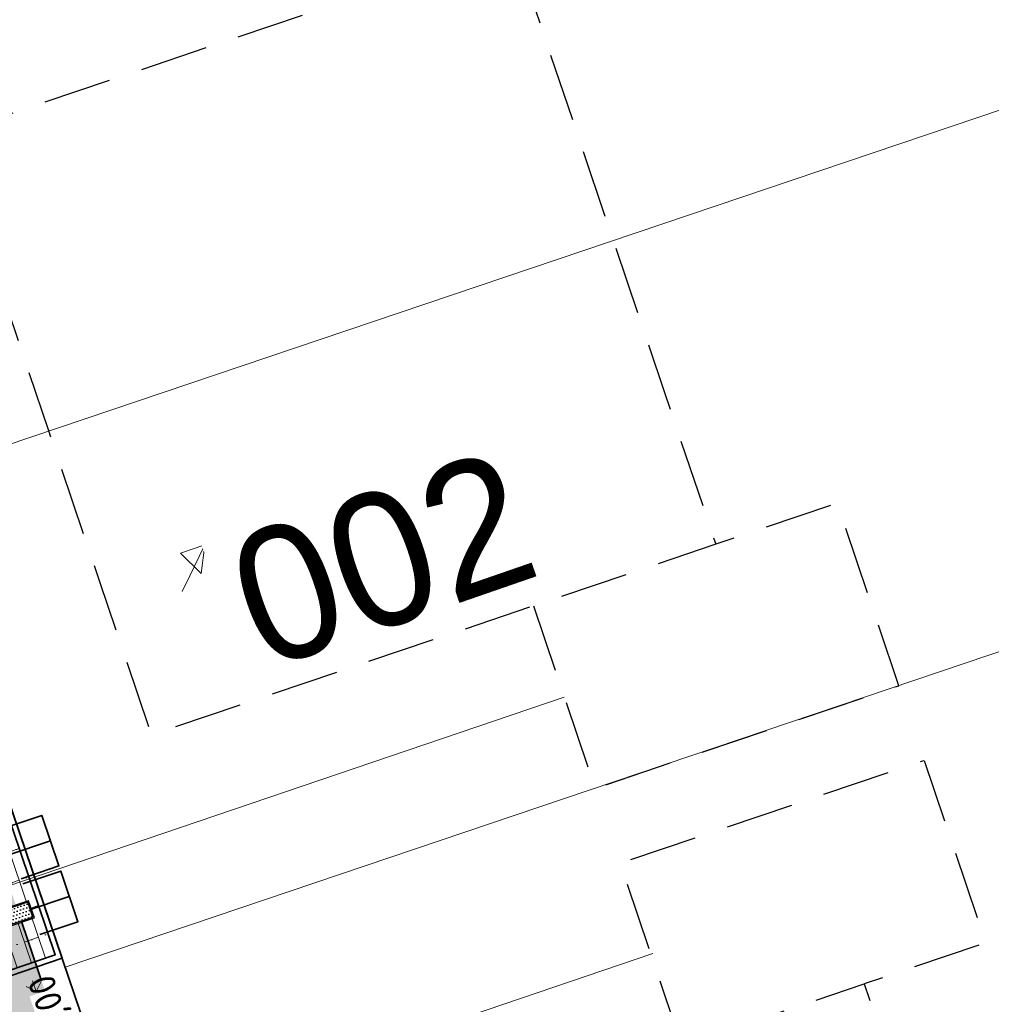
# Model space of a CAD drawing. Header units: metres. Extents: x 264779 to 275389, y 575281 to 580396.
# Tile 57 of 174: x 265297 to 265316, y 576984 to 577003. Entities that reach past the tile are written whole.
import ezdxf
from ezdxf.enums import TextEntityAlignment as Align

# ---------------------------------------------------------------- set-up
doc = ezdxf.new("R2018")
doc.units = ezdxf.units.M
doc.set_wipeout_variables(frame=1)
for name, pattern in [('B-WE-RI-HWA_HUISAANSLUITING_PVC_160-G', [20, 6.5, -1.5, 2.5, -1.5, 2.5, -1.5, 2.5, -1.5]), ('B-WE-VH-KANTOPSLUITING_OPSLUITBAND_[AFMETINGEN1]-G', [10, 5.5, -0.875, 0, -0.875, 1, -0.875, 0, -0.875]), ('DASHED', [19.05, 12.7, -6.35])]:
    doc.linetypes.add(name, pattern=pattern)
for name, color, linetype, lineweight in [('B-ME-MO-PEILBUIS-S', 252, 'Continuous', 18), ('N-WE-GW-BERM-G', 90, 'Continuous', 35), ('N-WE-KL-TRACE-A', 7, 'Continuous', 25), ('N-WE-KL-TRACE-G', 7, 'DASHED', 35), ('N-WE-VH-KANTOPSLUITING_OPSLUITBAND_100x200-G', 60, 'B-WE-VH-KANTOPSLUITING_OPSLUITBAND_[AFMETINGEN1]-G', 35), ('N-WE-VH-VERHARDING_STRAATBAKSTEEN_DIKFORMAAT_HALF-G', 40, 'Continuous', 35), ('N-XX-AL-HOOGTELABEL-T25-M', 7, 'Continuous', 25), ('T-WE-GR-TOEKOMSTIG-G', 3, 'DASHED', 25)]:
    doc.layers.add(name, color=color, linetype=linetype, lineweight=lineweight)
for name, color, linetype, lineweight, true_color in [('N-BH-KG-GRENS_PERCEEL-G', 160, 'KG-PERCEEL', 18, 0x003fff), ('N-GV-GR-GRAS_BERMKRUIDENMENGSEL-A', 7, 'Continuous', 18, 0x00a500), ('N-OI-RI-DWA_HUISAANSLUITING_PVC_160-G', 20, 'B-WE-RI-DWA_HUISAANSLUITING_PVC_160-G', 35, 0xff3f00), ('N-OI-RI-HWA_HUISAANSLUITING_PVC_160-G', 150, 'B-WE-RI-HWA_HUISAANSLUITING_PVC_160-G', 35, 0x007fff), ('N-OI-RI-HWA_HULPSTUK-S', 150, 'Continuous', 25, 0x007fff), ('N-WE-RI-DWA_AFDEKKAP-G', 20, 'Continuous', 35, 0xff3f00), ('N-WE-RI-HWA_AFDEKKAP-G', 150, 'Continuous', 35, 0x007fff), ('N-WE-VH-VERHARDING_STRAATBAKSTEEN_DIKFORMAAT_HALF_PAARS-BRUIN-A', 7, 'Continuous', 18, 0x66332b), ('N-WE-VH-VERHARDING_STRAATBAKSTEEN_DIKFORMAAT_KEPER-ROOD-PAARS-A', 7, 'Continuous', 18, 0xa45729)]:
    doc.layers.add(name, color=color, linetype=linetype, lineweight=lineweight, true_color=true_color)
doc.layers.add('X-XX-AL-HULPLAAG-G', color=6, linetype='Continuous', lineweight=18, plot=False)
doc.styles.add('NLCS-ISO-M1000-T25', font='NLCS-ISO.ttf', dxfattribs={"height": 2.5})
doc.styles.get("Standard").update_dxf_attribs({"font": 'arial.ttf'})
doc.linetypes.add('B-WE-RI-DWA_HUISAANSLUITING_PVC_160-G', pattern='A,2.5,-1,[160,NLCS.shx,S=0.25,R=0,X=0,Y=0],-1.5,[160,NLCS.shx,S=0.25,R=0,X=0,Y=0],-1.5,[160,NLCS.shx,S=0.25,R=0,X=0,Y=0],-1,2.5', length=10)
doc.linetypes.add('KG-PERCEEL', pattern='A,2.75,-1,["P",Standard,S=0.9,R=0,X=-0.5,Y=-0.45],-1,2.75,-1,[5,NLCS.shx,S=0.375,R=0,X=0,Y=0],-1', length=9.5)

# ---------------------------------------------------------------- blocks, each defined once
blk = doc.blocks.new('Gedrukte peilbuis minifilter nog niet uitgevoerd')
at = {"flags": 128}
for points in [[(1.061, 2.273), (2.227, 3.44)], [(2.227, 3.44), (4.327, 3.44)], [(1.061, 2.273), (-1.061, 0.152)], [(-2.227, -1.015), (-1.061, 0.152)]]:
    blk.add_lwpolyline(points, dxfattribs=at)
blk.add_lwpolyline([(1.212, 2.425), (-1.212, 2.425), (0, 0)], close=True, dxfattribs=at)
at = {"lineweight": 30, "flags": 104}
blk.add_attdef('01', text='', height=1.8, dxfattribs=at).set_placement((2.492, 2.004), align=Align.TOP_LEFT)
blk = doc.blocks.new('*U174')
at = {"ltscale": 0.99999}
blk.add_wipeout([(-1.125, 0.75), (1.125, 0.75), (1.125, -0.75), (-1.125, -0.75)], dxfattribs=at)
h = blk.add_hatch(color=256, dxfattribs=at)
h.paths.add_polyline_path([(1.125, 0.75), (-1.125, 0.75), (-1.125, -0.75), (1.125, -0.75)])
h.paths.add_polyline_path([(1.025, 0.65), (1.025, -0.65), (-1.025, -0.65), (-1.025, 0.65)], flags=16)
h = blk.add_hatch(dxfattribs=at)
h.set_pattern_fill('DOTS', color=256, scale=0.175, style=0)
h.set_pattern_definition([(0, (-0.975, -0.6), (0.138906, 0.277813), [0, -0.277813])])
h.paths.add_polyline_path([(-1.025, -0.65), (1.025, -0.65), (1.025, 0.65), (-1.025, 0.65)])
at = {"ltscale": 0.99999, "flags": 128}
for points in [[(-1.125, -0.75), (1.125, -0.75), (1.125, 0.75), (-1.125, 0.75)], [(-1.025, -0.65), (1.025, -0.65), (1.025, 0.65), (-1.025, 0.65)], [(-1.025, -0.65), (1.025, -0.65), (1.025, 0.65), (-1.025, 0.65)]]:
    blk.add_lwpolyline(points, close=True, dxfattribs=at)

msp = doc.modelspace()

# ---------------------------------------------------------------- hatches: boundary and pattern name
at = {"layer": 'N-GV-GR-GRAS_BERMKRUIDENMENGSEL-A'}
h = msp.add_hatch(dxfattribs=at)
h.set_pattern_fill('AGR-KRUIDEN', color=256, scale=0.5625, pattern_type=2)
h.set_pattern_definition([(109.0885258, (229482.5457, 679358.183), (-1.011904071, 0.491604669), [0.2109375, -1.380052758]), (64.0885258, (229482.5457, 679358.183), (-1.011904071, 0.491604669), [0.2109375, -0.9140625]), (154.0885258, (229482.5457, 679358.183), (-0.491604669, -1.011904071), [0.2109375, -0.9140625])])
h.paths.add_polyline_path([(265296.586, 576982.79), (265295.982, 576984.565), (265298.14, 576985.298), (265298.742, 576983.522)])
at = {"layer": 'N-WE-KL-TRACE-A'}
h = msp.add_hatch(dxfattribs=at)
h.set_pattern_fill('DOTS', color=256, scale=0.5, angle=-0.069)
h.set_pattern_definition([(19.019479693, (53607.36198, 115305.85214), (0.02330677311, 0.175950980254), [0, -0.15875])])
h.paths.add_polyline_path([(265327.755, 576975.274), (265328.284, 576973.732), (265330.649, 576974.544), (265330.811, 576974.071), (265328.447, 576973.259), (265331.026, 576965.75), (265333.39, 576966.562), (265333.553, 576966.089), (265330.715, 576965.115), (265327.282, 576975.112), (265302.25, 576966.515), (265296.331, 576983.937), (265248.543, 576967.444), (265253.844, 576952.084), (265253.371, 576951.921), (265248.07, 576967.281), (265234.364, 576962.551), (265234.2, 576963.023), (265259.96, 576971.913), (265257.072, 576980.279), (265257.545, 576980.442), (265260.432, 576972.076), (265286.9, 576981.211), (265284.013, 576989.577), (265284.486, 576989.74), (265287.373, 576981.374), (265296.17, 576984.41), (265285.353, 577016.246), (265286.915, 577016.777), (265303.28, 576968.613), (265380.151, 576995.012), (265363.785, 577042.669), (265365.346, 577043.205), (265374.891, 577015.41), (265455.352, 577043.041), (265455.888, 577041.481), (265375.427, 577013.849), (265382.777, 576992.446), (265464.49, 577020.508), (265464.652, 577020.035), (265462.288, 577019.223), (265464.867, 577011.713), (265467.231, 577012.525), (265467.393, 577012.052), (265464.556, 577011.078), (265461.815, 577019.06), (265382.94, 576991.973), (265393.03, 576962.587), (265427.338, 576974.369), (265424.627, 576982.267), (265426.188, 576982.803), (265428.899, 576974.905), (265473.51, 576990.225), (265474.05, 576988.666), (265393.566, 576961.027), (265400.927, 576939.596), (265399.367, 576939.06), (265392.005, 576960.491), (265390.587, 576960.004), (265390.051, 576961.564), (265391.47, 576962.051), (265380.687, 576993.452), (265356.28, 576985.07), (265359.713, 576975.073), (265356.876, 576974.099), (265356.713, 576974.571), (265359.078, 576975.383), (265356.499, 576982.893), (265354.134, 576982.081), (265353.972, 576982.554), (265356.336, 576983.366), (265355.807, 576984.907)])
at = {"layer": 'N-WE-VH-VERHARDING_STRAATBAKSTEEN_DIKFORMAAT_HALF_PAARS-BRUIN-A'}
h = msp.add_hatch(dxfattribs=at)
h.set_pattern_fill('AVH-SBS_DIKFORMAAT_HALFST', color=256, scale=28.125, angle=269.6808, pattern_type=2)
h.set_pattern_definition([(288.769330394, (53605.72906, 115310.65725), (0.26629358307, 0.09049469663), []), (18.7693304, (53606.091, 115309.5921), (-0.3619787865, 1.0651743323), [0.28125, -0.28125]), (18.7693304, (53606.1763, 115310.2152), (-0.3619787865, 1.0651743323), [0.28125, -0.28125]), (288.76933039, (53606.0432, 115310.1699), (0.53258716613, 0.18098939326), [0, -0.5625, 0, 0, 0]), (288.76933039, (53606.3095, 115310.2604), (0.53258716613, 0.18098939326), [0, -0.5625, 0, 0, 0])])
h.paths.add_polyline_path([(265297.047, 576988.201), (265294.985, 576987.5), (265295.95, 576984.66), (265298.012, 576985.36)])
at = {"layer": 'N-WE-VH-VERHARDING_STRAATBAKSTEEN_DIKFORMAAT_KEPER-ROOD-PAARS-A'}
h = msp.add_hatch(dxfattribs=at)
h.set_pattern_fill('AVH-SBS_DIKFORMAAT_KEPER', color=256, scale=28.125, angle=224.86, pattern_type=2)
h.set_pattern_definition([(243.94852576, (71648.1353, 116879.18004), (0.1782353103, -0.51914757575), [1.5525, -0.77625]), (153.94852576, (71649.18137, 116878.66867), (0.1782353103, -0.51914757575), [1.5525, -0.77625]), (243.94852576, (71647.8835, 116878.2231), (0.1782353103, -0.51914757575), [0, -2.32875]), (243.94852576, (71648.5731, 116878.75), (0.1782353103, -0.51914757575), [0, -2.32875])])
edge = h.paths.add_edge_path()
edge.add_line((265295.676, 576969.242), (265295.677, 576969.239))
edge.add_line((265295.677, 576969.239), (265296.029, 576968.196))
edge.add_line((265296.029, 576968.196), (265300.29, 576969.644))
edge.add_line((265300.29, 576969.644), (265294.144, 576987.736))
edge.add_line((265294.144, 576987.736), (265291.304, 576986.771))
edge.add_arc((265285.149, 576984.68), 6.5, -27.0938, 18.7693, ccw=False)
edge.add_line((265290.936, 576981.719), (265294.899, 576978.523))
edge.add_line((265294.899, 576978.523), (265292.37, 576972.99))
edge.add_arc((265289.523, 576967.147), 6.5, 18.7997, 64.023, ccw=False)

# ---------------------------------------------------------------- linework, layer by layer
at = {"layer": 'N-BH-KG-GRENS_PERCEEL-G'}
for points in [[(265323.613, 577003.842), (265320.579, 577012.792), (265292.068, 577003.165), (265295.108, 576994.217)], [(265298.197, 576985.128), (265295.108, 576994.217), (265323.613, 577003.842), (265326.695, 576994.751)], [(265332.03, 576979.015), (265326.695, 576994.751), (265298.197, 576985.128), (265303.592, 576969.249)]]:
    msp.add_lwpolyline(points, close=True, dxfattribs=at)
at = {"layer": 'N-OI-RI-DWA_HUISAANSLUITING_PVC_160-G', "flags": 128}
msp.add_lwpolyline([(265297.92, 576987.494), (265297.123, 576987.223)], dxfattribs=at)
at = {"layer": 'N-OI-RI-HWA_HUISAANSLUITING_PVC_160-G', "flags": 128}
msp.add_lwpolyline([(265297.476, 576986.182), (265298.274, 576986.453)], dxfattribs=at)
at = {"layer": 'N-WE-GW-BERM-G', "flags": 128}
msp.add_lwpolyline([(265329.192, 576978.041), (265303.592, 576969.249), (265285.314, 577023.043)], dxfattribs=at)
at = {"layer": 'N-WE-KL-TRACE-G', "ltscale": 0.1}
msp.add_lwpolyline([(265260.432, 576972.076), (265286.9, 576981.211), (265284.013, 576989.577), (265284.486, 576989.74), (265287.373, 576981.374), (265296.17, 576984.41), (265285.353, 577016.246), (265286.915, 577016.777), (265286.915, 577016.777), (265303.28, 576968.613), (265380.151, 576995.012)], dxfattribs=at)
at = {"layer": 'N-WE-RI-DWA_AFDEKKAP-G', "flags": 128}
msp.add_lwpolyline([(265297.371, 576986.779), (265298.081, 576987.021), (265297.759, 576987.968), (265297.049, 576987.726)], dxfattribs=at)
at = {"layer": 'N-WE-RI-HWA_AFDEKKAP-G', "flags": 128}
msp.add_lwpolyline([(265297.725, 576985.738), (265298.435, 576985.979), (265298.113, 576986.926), (265297.403, 576986.685)], dxfattribs=at)
at = {"layer": 'N-WE-VH-KANTOPSLUITING_OPSLUITBAND_100x200-G', "flags": 128}
msp.add_lwpolyline([(265295.982, 576984.565), (265298.139, 576985.298), (265297.109, 576988.328), (265294.953, 576987.595)], dxfattribs=at)
at = {"layer": 'N-WE-VH-VERHARDING_STRAATBAKSTEEN_DIKFORMAAT_HALF-G', "flags": 128}
msp.add_lwpolyline([(265294.985, 576987.5), (265297.047, 576988.201), (265298.012, 576985.36), (265295.95, 576984.66)], dxfattribs=at)
at = {"layer": 'T-WE-GR-TOEKOMSTIG-G', "ltscale": 0.1, "flags": 128}
for points in [[(265296.019, 577000.699), (265301.297, 577002.481), (265306.574, 577004.263), (265308.445, 576998.721), (265309.405, 576995.878), (265310.365, 576993.036), (265299.81, 576989.472), (265298.851, 576992.315), (265297.891, 576995.157)], [(265304.809, 576974.668), (265304.791, 576974.723), (265304.735, 576974.887), (265304.644, 576975.158), (265304.517, 576975.532), (265304.358, 576976.006), (265304.166, 576976.573), (265303.945, 576977.227), (265303.697, 576977.961), (265303.45, 576978.694), (265303.229, 576979.348), (265303.037, 576979.916), (265302.877, 576980.39), (265302.751, 576980.764), (265302.659, 576981.035), (265302.604, 576981.198), (265302.586, 576981.253), (265309.729, 576983.665), (265313.14, 576984.817), (265313.159, 576984.762), (265313.214, 576984.599), (265313.305, 576984.328), (265313.432, 576983.953), (265313.592, 576983.48), (265313.783, 576982.912), (265314.004, 576982.258), (265314.252, 576981.525), (265314.5, 576980.791), (265314.72, 576980.137), (265314.912, 576979.57), (265315.072, 576979.096), (265315.198, 576978.721), (265315.29, 576978.451), (265315.345, 576978.287), (265315.364, 576978.232)]]:
    msp.add_lwpolyline(points, close=True, dxfattribs=at)
for points in [[(265306.954, 576991.884), (265308.106, 576988.474), (265313.79, 576990.393), (265312.639, 576993.804), (265310.365, 576993.036)], [(265309.729, 576983.665), (265308.578, 576987.076), (265314.262, 576988.996), (265315.414, 576985.585), (265313.14, 576984.817)]]:
    msp.add_lwpolyline(points, dxfattribs=at)
at = {"layer": 'X-XX-AL-HULPLAAG-G', "flags": 128}
for points in [[(265307.53, 576990.179), (265295.467, 576986.08)], [(265309.19, 576985.383), (265297.127, 576981.284)]]:
    msp.add_lwpolyline(points, dxfattribs=at)

# ---------------------------------------------------------------- block references
at = {"layer": 'B-ME-MO-PEILBUIS-S'}
ref = msp.add_blockref('Gedrukte peilbuis minifilter nog niet uitgevoerd', (265300.74, 576992.49), dxfattribs=dict(at, xscale=0.2, yscale=0.2, zscale=0.2, rotation=19.0885257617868))
lines = msp.add_mtext('002', dxfattribs={"layer": '0', "insert": (265301.08, 576993.032), "char_height": 2.5, "attachment_point": 1, "rotation": 19.0885, "bg_fill": 3, "box_fill_scale": 1.125, "bg_fill_color": 256, "bg_fill_transparency": 0})
ref.add_attrib('01', '', (265301.08, 576993.032)).embed_mtext(lines)

# ---------------------------------------------------------------- next in the draw order: block references
at = {"layer": 'N-OI-RI-HWA_HULPSTUK-S', "xscale": 0.2250000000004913, "yscale": 0.2250000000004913, "zscale": 0.2250000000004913, "rotation": 18.7653182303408}
msp.add_blockref('*U174', (265297.327, 576986.131), dxfattribs=at)

# ---------------------------------------------------------------- next in the draw order: texts
at = {"layer": 'N-XX-AL-HOOGTELABEL-T25-M', "insert": (265297.932, 576983.564), "char_height": 0.5, "width": 1.04288, "attachment_point": 1, "rotation": 108.9534, "style": 'NLCS-ISO-M1000-T25', "bg_fill": 3, "box_fill_scale": 1.1, "bg_fill_color": 256, "bg_fill_transparency": 0}
msp.add_mtext('+1,00', dxfattribs=at)

doc.saveas('drawing.dxf')
